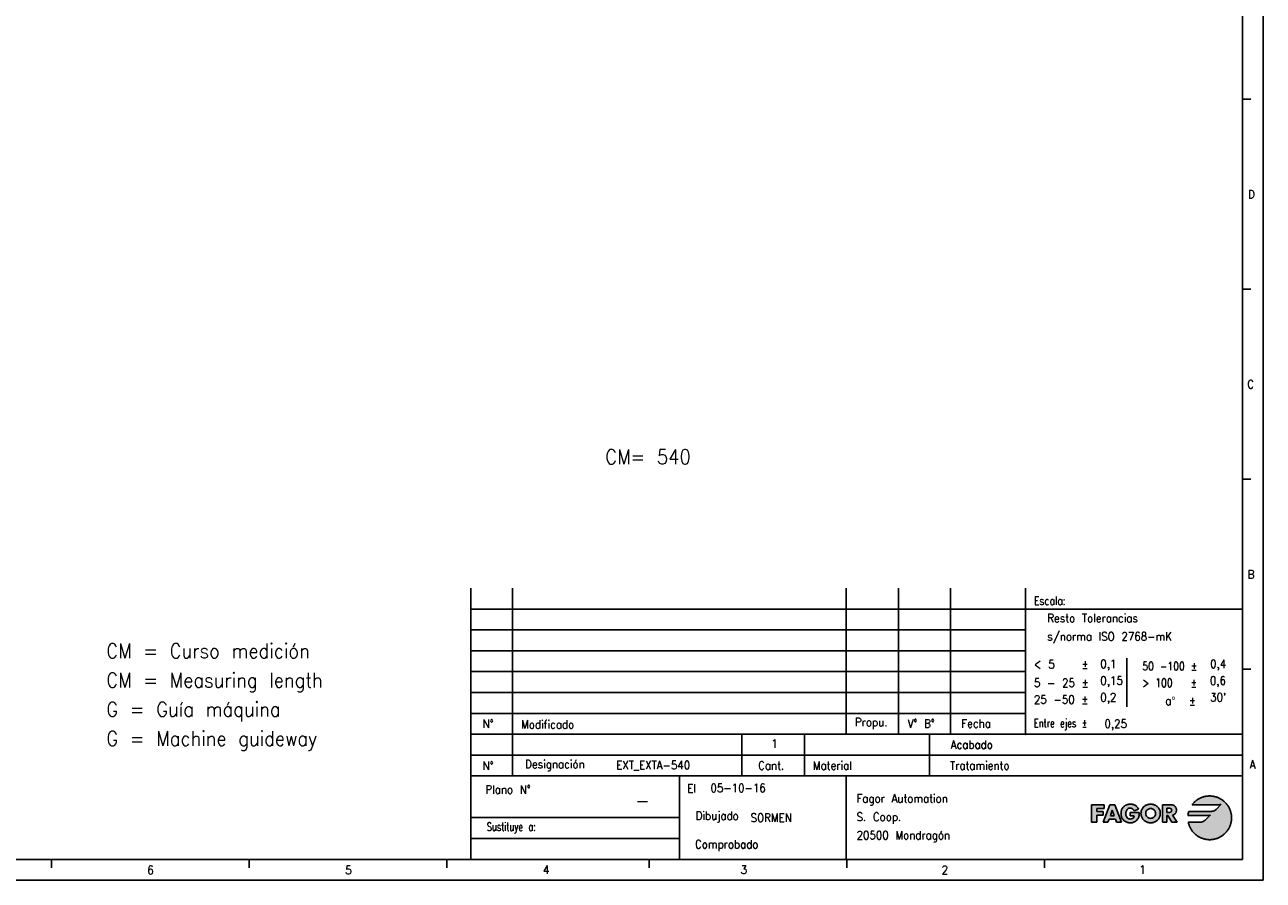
# Model space of a CAD drawing. Header units: millimetres. Extents: x -85 to 1403, y -72 to 348.
# Tile 4 of 9: x 212 to 509, y -72 to 133. Entities that reach past the tile are written whole.
import ezdxf

# ---------------------------------------------------------------- set-up
doc = ezdxf.new("R2010")
doc.units = ezdxf.units.MM
doc.layers.add('1', color=7, linetype='Continuous')
doc.layers.add('LAYER_1', color=7, linetype='Continuous')
doc.styles.add('CONVERTER_11', font='txt.shx', dxfattribs={"width": 0.9})
doc.styles.add('CONVERTER_12', font='txt.shx', dxfattribs={"width": 0.72})
doc.styles.add('CONVERTER_13', font='txt.shx', dxfattribs={"width": 0.81})

# ---------------------------------------------------------------- blocks, each defined once
blk = doc.blocks.new('tolerancias', base_point=(452.09, -37.04))
at = {"layer": '1', "color": 7}
blk.add_point((452.09, -37.04), dxfattribs=at)
blk = doc.blocks.new('_A2', base_point=(504.09, -67.04))
at = {"layer": '1', "linetype": 'Continuous'}
for points in [[(497.77, -55.07), (497.53, -55.26), (497.29, -55.39), (497.06, -55.47), (496.86, -55.51), (496.72, -55.53), (496.65, -55.54), (491.24, -55.54), (491.17, -55.78), (491.11, -56.02), (491.07, -56.27), (491.04, -56.52), (495.97, -56.52), (495.97, -56.52), (496.2, -56.49), (496.37, -56.43), (496.44, -56.4), (495.2, -57.63), (495.2, -57.63), (494.96, -57.83), (494.71, -57.97), (494.48, -58.06), (494.27, -58.1), (494.13, -58.12), (494.05, -58.13), (491.11, -58.13), (491.15, -58.29), (491.19, -58.46), (491.24, -58.62), (491.29, -58.78), (491.34, -58.93), (491.41, -59.09), (491.47, -59.24), (491.54, -59.39), (491.62, -59.54), (491.7, -59.68), (491.78, -59.83), (491.87, -59.96), (491.97, -60.1), (492.06, -60.23), (492.16, -60.36), (492.27, -60.49), (492.38, -60.61), (492.49, -60.73), (492.61, -60.85), (492.73, -60.96), (492.85, -61.07), (492.98, -61.17), (493.11, -61.27), (493.24, -61.37), (493.38, -61.46), (493.52, -61.55), (493.66, -61.64), (493.8, -61.72), (493.95, -61.79), (494.1, -61.86), (494.25, -61.93), (494.41, -61.99), (494.57, -62.05), (494.73, -62.1), (494.89, -62.14), (495.05, -62.18), (495.22, -62.22), (495.39, -62.25), (495.56, -62.28), (495.73, -62.3), (495.9, -62.31), (496.07, -62.32), (496.25, -62.32), (496.42, -62.32), (496.6, -62.31), (496.77, -62.3), (496.93, -62.28), (497.1, -62.25), (497.27, -62.22), (497.43, -62.19), (497.59, -62.15), (497.75, -62.1), (497.91, -62.06), (498.06, -62), (498.22, -61.94), (498.37, -61.88), (498.51, -61.81), (498.66, -61.74), (498.8, -61.66), (498.94, -61.58), (499.08, -61.49), (499.22, -61.4), (499.35, -61.31), (499.48, -61.21), (499.6, -61.11), (499.72, -61.01), (499.84, -60.9), (499.96, -60.79), (500.07, -60.67), (500.18, -60.55), (500.28, -60.43), (500.38, -60.3), (500.48, -60.18), (500.58, -60.04), (500.67, -59.91), (500.75, -59.77), (500.83, -59.63), (500.91, -59.49), (500.98, -59.34), (501.05, -59.2), (501.11, -59.04), (501.17, -58.89), (501.23, -58.74), (501.28, -58.58), (501.32, -58.42), (501.36, -58.26), (501.4, -58.09), (501.43, -57.93), (501.45, -57.76), (501.47, -57.59), (501.48, -57.42), (501.49, -57.25), (501.49, -57.08), (501.49, -56.91), (501.48, -56.73), (501.47, -56.56), (501.45, -56.4), (501.43, -56.23), (501.4, -56.06), (501.36, -55.9), (501.32, -55.74), (501.28, -55.58), (501.23, -55.42), (501.17, -55.27), (501.11, -55.11), (501.05, -54.96), (500.98, -54.82), (500.91, -54.67), (500.83, -54.53), (500.75, -54.39), (500.67, -54.25), (500.58, -54.11), (500.48, -53.98), (500.38, -53.85), (500.28, -53.73), (500.18, -53.61), (500.07, -53.49), (499.96, -53.37), (499.84, -53.26), (499.72, -53.15), (499.6, -53.05), (499.48, -52.95), (499.35, -52.85), (499.22, -52.75), (499.08, -52.66), (498.94, -52.58), (498.8, -52.5), (498.66, -52.42), (498.51, -52.35), (498.37, -52.28), (498.22, -52.22), (498.06, -52.16), (497.91, -52.1), (497.75, -52.05), (497.59, -52.01), (497.43, -51.97), (497.27, -51.93), (497.1, -51.9), (496.93, -51.88), (496.77, -51.86), (496.6, -51.85), (496.42, -51.84), (496.25, -51.84), (496.06, -51.84), (495.87, -51.85), (495.69, -51.87), (495.5, -51.89), (495.32, -51.92), (495.14, -51.95), (494.96, -52), (494.78, -52.04), (494.61, -52.1), (494.44, -52.16), (494.27, -52.22), (494.11, -52.29), (493.94, -52.37), (493.78, -52.45), (493.63, -52.53), (493.48, -52.63), (493.33, -52.72), (493.18, -52.82), (493.04, -52.93), (492.9, -53.04), (492.77, -53.15), (492.64, -53.27), (492.51, -53.4), (492.39, -53.53), (492.27, -53.66), (492.16, -53.8), (492.05, -53.94), (498.56, -53.93), (498.79, -53.9), (498.95, -53.85), (499.02, -53.82)], [(470.94, -54.86), (469.2, -54.86), (469.2, -55.56), (470.74, -55.56), (470.74, -56.48), (469.2, -56.48), (469.2, -58.13), (467.9, -58.13), (467.9, -53.94), (470.94, -53.94)], [(478.46, -54.14), (478.6, -54.24), (478.73, -54.36), (478.85, -54.49), (478.96, -54.64), (479.06, -54.8), (479.14, -54.97), (478.11, -55.4), (478.02, -55.22), (477.91, -55.05), (477.77, -54.92), (477.6, -54.82), (477.41, -54.76), (477.2, -54.74), (477.02, -54.76), (476.85, -54.8), (476.7, -54.88), (476.56, -54.97), (476.44, -55.09), (476.34, -55.23), (476.26, -55.38), (476.2, -55.54), (476.15, -55.71), (476.13, -55.89), (476.12, -56.06), (476.13, -56.24), (476.15, -56.41), (476.2, -56.58), (476.27, -56.74), (476.35, -56.89), (476.45, -57.03), (476.57, -57.14), (476.71, -57.24), (476.86, -57.31), (477.03, -57.36), (477.22, -57.37), (477.45, -57.35), (477.65, -57.29), (477.82, -57.19), (477.96, -57.05), (478.05, -56.87), (478.1, -56.64), (477.21, -56.64), (477.21, -55.79), (479.37, -55.79), (479.37, -55.99), (479.36, -56.18), (479.34, -56.37), (479.31, -56.56), (479.27, -56.74), (479.22, -56.92), (479.15, -57.09), (479.06, -57.27), (478.94, -57.44), (478.81, -57.61), (478.67, -57.75), (478.52, -57.87), (478.36, -57.98), (478.19, -58.07), (478.01, -58.14), (477.82, -58.2), (477.63, -58.24), (477.42, -58.26), (477.22, -58.27), (477.03, -58.26), (476.85, -58.24), (476.68, -58.21), (476.51, -58.17), (476.35, -58.12), (476.2, -58.06), (476.05, -57.99), (475.91, -57.9), (475.78, -57.81), (475.66, -57.71), (475.55, -57.6), (475.45, -57.48), (475.35, -57.35), (475.27, -57.21), (475.2, -57.07), (475.13, -56.92), (475.08, -56.76), (475.04, -56.59), (475.01, -56.42), (474.99, -56.24), (474.98, -56.06), (474.99, -55.86), (475.01, -55.68), (475.04, -55.5), (475.08, -55.33), (475.13, -55.17), (475.2, -55.01), (475.27, -54.87), (475.36, -54.73), (475.45, -54.6), (475.56, -54.47), (475.67, -54.36), (475.79, -54.26), (475.93, -54.17), (476.07, -54.08), (476.21, -54.01), (476.37, -53.95), (476.53, -53.89), (476.7, -53.85), (476.88, -53.82), (477.07, -53.81), (477.26, -53.8), (477.45, -53.81), (477.64, -53.83), (477.82, -53.86), (477.99, -53.91), (478.16, -53.97), (478.31, -54.05)]]:
    blk.add_hatch(color=2, dxfattribs=at).paths.add_polyline_path(points)
h = blk.add_hatch(color=2, dxfattribs=at)
h.paths.add_polyline_path([(475.07, -58.13), (473.91, -58.13), (473.64, -57.4), (472.14, -57.4), (471.85, -58.13), (470.7, -58.13), (472.31, -53.94), (473.5, -53.94)])
h.paths.add_polyline_path([(473.35, -56.57), (472.44, -56.57), (472.89, -55.23), (472.9, -55.23)], flags=16)
h = blk.add_hatch(color=2, dxfattribs=at)
h.paths.add_polyline_path([(482.92, -53.94), (483.07, -54.01), (483.22, -54.08), (483.37, -54.16), (483.5, -54.25), (483.63, -54.35), (483.76, -54.46), (483.87, -54.57), (483.97, -54.7), (484.07, -54.83), (484.15, -54.97), (484.23, -55.12), (484.29, -55.28), (484.34, -55.44), (484.37, -55.6), (484.39, -55.78), (484.4, -55.96), (484.4, -56.14), (484.38, -56.31), (484.35, -56.49), (484.31, -56.65), (484.26, -56.81), (484.2, -56.96), (484.13, -57.11), (484.04, -57.25), (483.95, -57.38), (483.86, -57.5), (483.75, -57.62), (483.63, -57.73), (483.51, -57.82), (483.38, -57.91), (483.24, -57.99), (483.09, -58.06), (482.94, -58.12), (482.78, -58.17), (482.61, -58.21), (482.44, -58.24), (482.27, -58.26), (482.09, -58.27), (481.9, -58.26), (481.73, -58.24), (481.56, -58.21), (481.39, -58.17), (481.23, -58.12), (481.08, -58.06), (480.93, -57.99), (480.8, -57.91), (480.66, -57.82), (480.54, -57.73), (480.42, -57.62), (480.31, -57.5), (480.22, -57.38), (480.13, -57.25), (480.04, -57.11), (479.97, -56.96), (479.91, -56.81), (479.86, -56.65), (479.82, -56.49), (479.79, -56.31), (479.77, -56.14), (479.77, -55.96), (479.78, -55.78), (479.8, -55.6), (479.83, -55.44), (479.88, -55.28), (479.94, -55.12), (480.02, -54.97), (480.1, -54.83), (480.2, -54.7), (480.3, -54.57), (480.41, -54.46), (480.54, -54.35), (480.67, -54.25), (480.8, -54.16), (480.95, -54.08), (481.1, -54.01), (481.25, -53.94), (481.41, -53.89), (481.58, -53.85), (481.74, -53.82), (481.91, -53.81), (482.09, -53.8), (482.26, -53.81), (482.43, -53.82), (482.59, -53.85), (482.76, -53.89)])
h.paths.add_polyline_path([(480.92, -55.79), (480.9, -55.96), (480.92, -56.15), (480.95, -56.33), (481.01, -56.5), (481.09, -56.66), (481.19, -56.79), (481.31, -56.91), (481.44, -57.02), (481.59, -57.1), (481.74, -57.16), (481.91, -57.2), (482.09, -57.21), (482.26, -57.2), (482.43, -57.16), (482.58, -57.1), (482.73, -57.02), (482.86, -56.91), (482.98, -56.79), (483.08, -56.66), (483.16, -56.5), (483.22, -56.33), (483.26, -56.15), (483.27, -55.96), (483.25, -55.79), (483.21, -55.62), (483.14, -55.47), (483.04, -55.32), (482.92, -55.19), (482.78, -55.08), (482.63, -54.98), (482.46, -54.91), (482.28, -54.87), (482.09, -54.86), (481.89, -54.87), (481.71, -54.91), (481.54, -54.98), (481.39, -55.08), (481.25, -55.19), (481.13, -55.32), (481.03, -55.47), (480.96, -55.62)], flags=16)
h = blk.add_hatch(color=2, dxfattribs=at)
h.paths.add_polyline_path([(487.41, -54.01), (487.58, -54.07), (487.73, -54.15), (487.87, -54.25), (487.99, -54.36), (488.09, -54.5), (488.18, -54.65), (488.24, -54.82), (488.27, -55.01), (488.29, -55.23), (488.27, -55.42), (488.24, -55.6), (488.18, -55.77), (488.1, -55.92), (488, -56.06), (487.87, -56.19), (487.73, -56.29), (487.56, -56.36), (487.37, -56.41), (488.46, -58.13), (487.17, -58.13), (486.25, -56.53), (486, -56.53), (486, -58.13), (484.91, -58.13), (484.91, -53.94), (486.83, -53.94), (487.03, -53.95), (487.23, -53.97)])
h.paths.add_polyline_path([(486, -54.77), (486, -55.82), (486.42, -55.82), (486.64, -55.81), (486.84, -55.76), (487.01, -55.67), (487.13, -55.52), (487.18, -55.29), (487.13, -55.06), (487.01, -54.91), (486.84, -54.82), (486.64, -54.78), (486.42, -54.77)], flags=16)
at = {"layer": '1', "color": 2, "linetype": 'Continuous'}
for p, q in [((509.09, -72.04), (509.09, 347.96)), ((506.09, 115.19), (504.09, 115.19)), ((506.09, 69.63), (504.09, 69.63)), ((506.09, 24.08), (504.09, 24.08)), ((319.09, -7.04), (504.09, -7.04)), ((319.09, -12.04), (452.09, -12.04)), ((319.09, -17.04), (452.09, -17.04)), ((476.38, -18.78), (476.38, -30.51)), ((319.09, -22.04), (452.09, -22.04)), ((506.09, -21.48), (504.09, -21.48)), ((319.09, -27.04), (452.09, -27.04)), ((319.09, -32.04), (452.09, -32.04)), ((504.09, -42.04), (319.09, -42.04)), ((319.09, -62.04), (369.09, -62.04)), ((218.49, -69.04), (218.49, -67.04)), ((265.91, -69.04), (265.91, -67.04)), ((313.32, -69.04), (313.32, -67.04)), ((361.84, -69.04), (361.84, -67.04)), ((409.26, -69.04), (409.26, -67.04)), ((456.67, -69.04), (456.67, -67.04)), ((-84.91, -72.04), (509.09, -72.04))]:
    blk.add_line(p, q, dxfattribs=at)
at = {"layer": '1', "color": 7, "linetype": 'Continuous'}
for p, q in [((504.09, -67.04), (504.09, 342.96)), ((319.09, -67.04), (319.09, -2.04)), ((329.09, -47.04), (329.09, -2.04)), ((409.09, -37.04), (409.09, -2.04)), ((421.59, -37.04), (421.59, -2.04)), ((434.09, -37.04), (434.09, -2.04)), ((452.09, -37.04), (452.09, -2.04)), ((319.09, -37.04), (504.09, -37.04)), ((384.09, -37.04), (384.09, -47.04)), ((399.09, -37.04), (399.09, -47.04)), ((429.09, -37.04), (429.09, -47.04)), ((319.09, -47.04), (504.09, -47.04)), ((369.09, -47.04), (369.09, -57.04)), ((409.09, -47.04), (409.09, -67.04)), ((319.09, -57.04), (369.09, -57.04)), ((369.09, -57.04), (369.09, -62.04)), ((369.09, -62.04), (369.09, -67.04)), ((-64.91, -67.04), (504.09, -67.04))]:
    blk.add_line(p, q, dxfattribs=at)
at = {"layer": 'LAYER_1', "color": 2, "linetype": 'Continuous'}
for p, q in [((492.51, -53.4), (492.39, -53.53)), ((492.64, -53.27), (492.51, -53.4)), ((492.77, -53.15), (492.64, -53.27)), ((492.9, -53.04), (492.77, -53.15)), ((493.04, -52.93), (492.9, -53.04)), ((493.18, -52.82), (493.04, -52.93)), ((493.33, -52.72), (493.18, -52.82)), ((493.48, -52.63), (493.33, -52.72)), ((493.63, -52.53), (493.48, -52.63)), ((493.78, -52.45), (493.63, -52.53)), ((493.94, -52.37), (493.78, -52.45)), ((494.11, -52.29), (493.94, -52.37)), ((494.27, -52.22), (494.11, -52.29)), ((494.44, -52.16), (494.27, -52.22)), ((494.61, -52.1), (494.44, -52.16)), ((494.78, -52.04), (494.61, -52.1)), ((494.96, -52), (494.78, -52.04)), ((495.14, -51.95), (494.96, -52)), ((495.32, -51.92), (495.14, -51.95)), ((495.5, -51.89), (495.32, -51.92)), ((495.69, -51.87), (495.5, -51.89)), ((495.87, -51.85), (495.69, -51.87)), ((496.06, -51.84), (495.87, -51.85)), ((496.25, -51.84), (496.06, -51.84)), ((496.42, -51.84), (496.25, -51.84)), ((496.6, -51.85), (496.42, -51.84)), ((496.77, -51.86), (496.6, -51.85)), ((496.93, -51.88), (496.77, -51.86)), ((497.1, -51.9), (496.93, -51.88)), ((497.27, -51.93), (497.1, -51.9)), ((497.43, -51.97), (497.27, -51.93)), ((497.59, -52.01), (497.43, -51.97)), ((497.75, -52.05), (497.59, -52.01)), ((497.91, -52.1), (497.75, -52.05)), ((498.06, -52.16), (497.91, -52.1)), ((498.22, -52.22), (498.06, -52.16)), ((498.37, -52.28), (498.22, -52.22)), ((498.51, -52.35), (498.37, -52.28)), ((498.66, -52.42), (498.51, -52.35)), ((498.8, -52.5), (498.66, -52.42)), ((498.94, -52.58), (498.8, -52.5)), ((499.08, -52.66), (498.94, -52.58)), ((499.22, -52.75), (499.08, -52.66)), ((499.35, -52.85), (499.22, -52.75)), ((499.48, -52.95), (499.35, -52.85)), ((499.6, -53.05), (499.48, -52.95)), ((499.72, -53.15), (499.6, -53.05)), ((499.84, -53.26), (499.72, -53.15)), ((499.96, -53.37), (499.84, -53.26)), ((500.07, -53.49), (499.96, -53.37)), ((467.9, -58.13), (467.9, -53.94)), ((467.9, -53.94), (470.94, -53.94)), ((469.2, -54.86), (469.2, -55.56)), ((470.94, -54.86), (469.2, -54.86)), ((469.2, -55.56), (470.74, -55.56)), ((470.7, -58.13), (472.31, -53.94)), ((470.74, -55.56), (470.74, -56.48)), ((470.94, -53.94), (470.94, -54.86)), ((472.31, -53.94), (473.5, -53.94)), ((472.89, -55.23), (472.44, -56.57)), ((472.44, -56.57), (472.89, -55.23)), ((472.9, -55.23), (472.89, -55.23)), ((472.89, -55.23), (472.9, -55.23)), ((473.35, -56.57), (472.9, -55.23)), ((472.9, -55.23), (473.35, -56.57)), ((473.5, -53.94), (475.07, -58.13)), ((474.98, -56.06), (474.99, -55.86)), ((474.99, -56.24), (474.98, -56.06)), ((474.98, -56.06), (474.98, -56.06)), ((474.99, -55.86), (475.01, -55.68)), ((475.01, -56.42), (474.99, -56.24)), ((475.01, -55.68), (475.04, -55.5)), ((475.04, -56.59), (475.01, -56.42)), ((475.04, -55.5), (475.08, -55.33)), ((475.08, -55.33), (475.13, -55.17)), ((475.13, -55.17), (475.2, -55.01)), ((475.2, -55.01), (475.27, -54.87)), ((475.27, -54.87), (475.36, -54.73)), ((475.36, -54.73), (475.45, -54.6)), ((475.45, -54.6), (475.56, -54.47)), ((475.56, -54.47), (475.67, -54.36)), ((475.67, -54.36), (475.79, -54.26)), ((475.79, -54.26), (475.93, -54.17)), ((475.93, -54.17), (476.07, -54.08)), ((476.07, -54.08), (476.21, -54.01)), ((476.13, -55.89), (476.12, -56.06)), ((476.12, -56.06), (476.13, -56.24)), ((476.15, -55.71), (476.13, -55.89)), ((476.13, -56.24), (476.15, -56.41)), ((476.2, -55.54), (476.15, -55.71)), ((476.15, -56.41), (476.2, -56.58)), ((476.26, -55.38), (476.2, -55.54)), ((476.21, -54.01), (476.37, -53.95)), ((476.34, -55.23), (476.26, -55.38)), ((476.44, -55.09), (476.34, -55.23)), ((476.37, -53.95), (476.53, -53.89)), ((476.56, -54.97), (476.44, -55.09)), ((476.53, -53.89), (476.7, -53.85)), ((476.7, -54.88), (476.56, -54.97)), ((476.7, -53.85), (476.88, -53.82)), ((476.85, -54.8), (476.7, -54.88)), ((477.02, -54.76), (476.85, -54.8)), ((476.88, -53.82), (477.07, -53.81)), ((477.2, -54.74), (477.02, -54.76)), ((477.07, -53.81), (477.26, -53.8)), ((477.41, -54.76), (477.2, -54.74)), ((477.21, -56.64), (477.21, -55.79)), ((477.21, -55.79), (479.37, -55.79)), ((477.26, -53.8), (477.26, -53.8)), ((477.26, -53.8), (477.45, -53.81)), ((477.6, -54.82), (477.41, -54.76)), ((477.45, -53.81), (477.64, -53.83)), ((477.77, -54.92), (477.6, -54.82)), ((477.64, -53.83), (477.82, -53.86)), ((477.91, -55.05), (477.77, -54.92)), ((477.82, -53.86), (477.99, -53.91)), ((478.02, -55.22), (477.91, -55.05)), ((477.99, -53.91), (478.16, -53.97)), ((478.11, -55.4), (478.02, -55.22)), ((479.14, -54.97), (478.11, -55.4)), ((478.16, -53.97), (478.31, -54.05)), ((478.31, -54.05), (478.46, -54.14)), ((478.46, -54.14), (478.6, -54.24)), ((478.6, -54.24), (478.73, -54.36)), ((478.73, -54.36), (478.85, -54.49)), ((478.85, -54.49), (478.96, -54.64)), ((478.96, -54.64), (479.06, -54.8)), ((479.06, -54.8), (479.14, -54.97)), ((479.34, -56.37), (479.31, -56.56)), ((479.36, -56.18), (479.34, -56.37)), ((479.37, -55.99), (479.36, -56.18)), ((479.37, -55.79), (479.37, -55.99)), ((479.77, -55.96), (479.78, -55.78)), ((479.77, -56.14), (479.77, -55.96)), ((479.77, -55.96), (479.77, -55.96)), ((479.79, -56.31), (479.77, -56.14)), ((479.78, -55.78), (479.8, -55.6)), ((479.82, -56.49), (479.79, -56.31)), ((479.8, -55.6), (479.83, -55.44)), ((479.83, -55.44), (479.88, -55.28)), ((479.88, -55.28), (479.94, -55.12)), ((479.94, -55.12), (480.02, -54.97)), ((480.02, -54.97), (480.1, -54.83)), ((480.1, -54.83), (480.2, -54.7)), ((480.2, -54.7), (480.3, -54.57)), ((480.3, -54.57), (480.41, -54.46)), ((480.41, -54.46), (480.54, -54.35)), ((480.54, -54.35), (480.67, -54.25)), ((480.67, -54.25), (480.8, -54.16)), ((480.8, -54.16), (480.95, -54.08)), ((480.92, -55.79), (480.9, -55.96)), ((480.9, -55.96), (480.92, -56.15)), ((480.96, -55.62), (480.92, -55.79)), ((480.92, -56.15), (480.95, -56.33)), ((480.95, -54.08), (481.1, -54.01)), ((480.95, -56.33), (481.01, -56.5)), ((481.03, -55.47), (480.96, -55.62)), ((481.13, -55.32), (481.03, -55.47)), ((481.1, -54.01), (481.25, -53.94)), ((481.25, -55.19), (481.13, -55.32)), ((481.25, -53.94), (481.41, -53.89)), ((481.39, -55.08), (481.25, -55.19)), ((481.54, -54.98), (481.39, -55.08)), ((481.41, -53.89), (481.58, -53.85)), ((481.71, -54.91), (481.54, -54.98)), ((481.58, -53.85), (481.74, -53.82)), ((481.89, -54.87), (481.71, -54.91)), ((481.74, -53.82), (481.91, -53.81)), ((482.09, -54.86), (481.89, -54.87)), ((481.91, -53.81), (482.09, -53.8)), ((482.09, -53.8), (482.26, -53.81)), ((482.28, -54.87), (482.09, -54.86)), ((482.26, -53.81), (482.43, -53.82)), ((482.46, -54.91), (482.28, -54.87)), ((482.43, -53.82), (482.59, -53.85)), ((482.63, -54.98), (482.46, -54.91)), ((482.59, -53.85), (482.76, -53.89)), ((482.78, -55.08), (482.63, -54.98)), ((482.76, -53.89), (482.92, -53.94)), ((482.92, -55.19), (482.78, -55.08)), ((482.92, -53.94), (483.07, -54.01)), ((483.04, -55.32), (482.92, -55.19)), ((483.14, -55.47), (483.04, -55.32)), ((483.07, -54.01), (483.22, -54.08)), ((483.21, -55.62), (483.14, -55.47)), ((483.16, -56.5), (483.22, -56.33)), ((483.25, -55.79), (483.21, -55.62)), ((483.22, -54.08), (483.37, -54.16)), ((483.22, -56.33), (483.26, -56.15)), ((483.27, -55.96), (483.25, -55.79)), ((483.26, -56.15), (483.27, -55.96)), ((483.27, -55.96), (483.27, -55.96)), ((483.37, -54.16), (483.5, -54.25)), ((483.5, -54.25), (483.63, -54.35)), ((483.63, -54.35), (483.76, -54.46)), ((483.76, -54.46), (483.87, -54.57)), ((483.87, -54.57), (483.97, -54.7)), ((483.97, -54.7), (484.07, -54.83)), ((484.07, -54.83), (484.15, -54.97)), ((484.15, -54.97), (484.23, -55.12)), ((484.23, -55.12), (484.29, -55.28)), ((484.29, -55.28), (484.34, -55.44)), ((484.34, -55.44), (484.37, -55.6)), ((484.38, -56.31), (484.35, -56.49)), ((484.37, -55.6), (484.39, -55.78)), ((484.4, -56.14), (484.38, -56.31)), ((484.39, -55.78), (484.4, -55.96)), ((484.4, -55.96), (484.4, -56.14)), ((484.4, -55.96), (484.4, -55.96)), ((484.91, -58.13), (484.91, -53.94)), ((484.91, -53.94), (486.83, -53.94)), ((486.42, -54.77), (486, -54.77)), ((486, -54.77), (486, -55.82)), ((486, -55.82), (486.42, -55.82)), ((486.64, -54.78), (486.42, -54.77)), ((486.42, -55.82), (486.64, -55.81)), ((486.84, -54.82), (486.64, -54.78)), ((486.64, -55.81), (486.84, -55.76)), ((486.83, -53.94), (487.03, -53.95)), ((487.01, -54.91), (486.84, -54.82)), ((486.84, -55.76), (487.01, -55.67)), ((487.13, -55.06), (487.01, -54.91)), ((487.01, -55.67), (487.13, -55.52)), ((487.03, -53.95), (487.23, -53.97)), ((487.18, -55.29), (487.13, -55.06)), ((487.13, -55.52), (487.18, -55.29)), ((487.23, -53.97), (487.41, -54.01)), ((487.56, -56.36), (487.37, -56.41)), ((487.37, -56.41), (488.46, -58.13)), ((487.41, -54.01), (487.58, -54.07)), ((487.73, -56.29), (487.56, -56.36)), ((487.58, -54.07), (487.73, -54.15)), ((487.73, -54.15), (487.87, -54.25)), ((487.87, -56.19), (487.73, -56.29)), ((487.87, -54.25), (487.99, -54.36)), ((488, -56.06), (487.87, -56.19)), ((487.99, -54.36), (488.09, -54.5)), ((488.1, -55.92), (488, -56.06)), ((488.09, -54.5), (488.18, -54.65)), ((488.18, -55.77), (488.1, -55.92)), ((488.18, -54.65), (488.24, -54.82)), ((488.24, -55.6), (488.18, -55.77)), ((488.24, -54.82), (488.27, -55.01)), ((488.27, -55.42), (488.24, -55.6)), ((488.27, -55.01), (488.29, -55.23)), ((488.29, -55.23), (488.27, -55.42)), ((491.07, -56.27), (491.04, -56.52)), ((491.11, -56.02), (491.07, -56.27)), ((491.17, -55.78), (491.11, -56.02)), ((491.24, -55.54), (491.17, -55.78)), ((496.65, -55.54), (491.24, -55.54)), ((492.16, -53.8), (492.05, -53.94)), ((492.05, -53.94), (498.56, -53.93)), ((492.05, -53.94), (492.05, -53.94)), ((492.27, -53.66), (492.16, -53.8)), ((492.39, -53.53), (492.27, -53.66)), ((496.44, -56.4), (495.2, -57.63)), ((496.2, -56.49), (496.37, -56.43)), ((496.37, -56.43), (496.44, -56.4)), ((496.72, -55.53), (496.65, -55.54)), ((496.86, -55.51), (496.72, -55.53)), ((497.06, -55.47), (496.86, -55.51)), ((497.29, -55.39), (497.06, -55.47)), ((497.53, -55.26), (497.29, -55.39)), ((497.77, -55.07), (497.53, -55.26)), ((499.02, -53.82), (497.77, -55.07)), ((498.56, -53.93), (498.79, -53.9)), ((498.79, -53.9), (498.95, -53.85)), ((498.95, -53.85), (499.02, -53.82)), ((500.18, -53.61), (500.07, -53.49)), ((500.28, -53.73), (500.18, -53.61)), ((500.38, -53.85), (500.28, -53.73)), ((500.48, -53.98), (500.38, -53.85)), ((500.58, -54.11), (500.48, -53.98)), ((500.67, -54.25), (500.58, -54.11)), ((500.75, -54.39), (500.67, -54.25)), ((500.83, -54.53), (500.75, -54.39)), ((500.91, -54.67), (500.83, -54.53)), ((500.98, -54.82), (500.91, -54.67)), ((501.05, -54.96), (500.98, -54.82)), ((501.11, -55.11), (501.05, -54.96)), ((501.17, -55.27), (501.11, -55.11)), ((501.23, -55.42), (501.17, -55.27)), ((501.28, -55.58), (501.23, -55.42)), ((501.32, -55.74), (501.28, -55.58)), ((501.36, -55.9), (501.32, -55.74)), ((501.4, -56.06), (501.36, -55.9)), ((501.43, -56.23), (501.4, -56.06)), ((501.45, -56.4), (501.43, -56.23)), ((501.47, -56.56), (501.45, -56.4)), ((469.2, -58.13), (467.9, -58.13)), ((470.74, -56.48), (469.2, -56.48)), ((469.2, -56.48), (469.2, -58.13)), ((471.85, -58.13), (470.7, -58.13)), ((472.14, -57.4), (471.85, -58.13)), ((473.64, -57.4), (472.14, -57.4)), ((472.44, -56.57), (473.35, -56.57)), ((473.35, -56.57), (472.44, -56.57)), ((473.91, -58.13), (473.64, -57.4)), ((475.07, -58.13), (473.91, -58.13)), ((475.08, -56.76), (475.04, -56.59)), ((475.13, -56.92), (475.08, -56.76)), ((475.2, -57.07), (475.13, -56.92)), ((475.27, -57.21), (475.2, -57.07)), ((475.35, -57.35), (475.27, -57.21)), ((475.45, -57.48), (475.35, -57.35)), ((475.55, -57.6), (475.45, -57.48)), ((475.66, -57.71), (475.55, -57.6)), ((475.78, -57.81), (475.66, -57.71)), ((475.91, -57.9), (475.78, -57.81)), ((476.05, -57.99), (475.91, -57.9)), ((476.2, -58.06), (476.05, -57.99)), ((476.2, -56.58), (476.27, -56.74)), ((476.35, -58.12), (476.2, -58.06)), ((476.27, -56.74), (476.35, -56.89)), ((476.35, -56.89), (476.45, -57.03)), ((476.51, -58.17), (476.35, -58.12)), ((476.45, -57.03), (476.57, -57.14)), ((476.68, -58.21), (476.51, -58.17)), ((476.57, -57.14), (476.71, -57.24)), ((476.85, -58.24), (476.68, -58.21)), ((476.71, -57.24), (476.86, -57.31)), ((477.03, -58.26), (476.85, -58.24)), ((476.86, -57.31), (477.03, -57.36)), ((477.03, -57.36), (477.22, -57.37)), ((477.22, -58.27), (477.03, -58.26)), ((478.1, -56.64), (477.21, -56.64)), ((477.22, -57.37), (477.45, -57.35)), ((477.22, -57.37), (477.22, -57.37)), ((477.42, -58.26), (477.22, -58.27)), ((477.63, -58.24), (477.42, -58.26)), ((477.45, -57.35), (477.65, -57.29)), ((477.82, -58.2), (477.63, -58.24)), ((477.65, -57.29), (477.82, -57.19)), ((477.82, -57.19), (477.96, -57.05)), ((478.01, -58.14), (477.82, -58.2)), ((477.96, -57.05), (478.05, -56.87)), ((478.19, -58.07), (478.01, -58.14)), ((478.05, -56.87), (478.1, -56.64)), ((478.36, -57.98), (478.19, -58.07)), ((478.52, -57.87), (478.36, -57.98)), ((478.67, -57.75), (478.52, -57.87)), ((478.81, -57.61), (478.67, -57.75)), ((478.94, -57.44), (478.81, -57.61)), ((479.06, -57.27), (478.94, -57.44)), ((479.15, -57.09), (479.06, -57.27)), ((479.22, -56.92), (479.15, -57.09)), ((479.27, -56.74), (479.22, -56.92)), ((479.31, -56.56), (479.27, -56.74)), ((479.86, -56.65), (479.82, -56.49)), ((479.91, -56.81), (479.86, -56.65)), ((479.97, -56.96), (479.91, -56.81)), ((480.04, -57.11), (479.97, -56.96)), ((480.13, -57.25), (480.04, -57.11)), ((480.22, -57.38), (480.13, -57.25)), ((480.31, -57.5), (480.22, -57.38)), ((480.42, -57.62), (480.31, -57.5)), ((480.54, -57.73), (480.42, -57.62)), ((480.66, -57.82), (480.54, -57.73)), ((480.8, -57.91), (480.66, -57.82)), ((480.93, -57.99), (480.8, -57.91)), ((481.08, -58.06), (480.93, -57.99)), ((481.01, -56.5), (481.09, -56.66)), ((481.23, -58.12), (481.08, -58.06)), ((481.09, -56.66), (481.19, -56.79)), ((481.19, -56.79), (481.31, -56.91)), ((481.39, -58.17), (481.23, -58.12)), ((481.31, -56.91), (481.44, -57.02)), ((481.56, -58.21), (481.39, -58.17)), ((481.44, -57.02), (481.59, -57.1)), ((481.73, -58.24), (481.56, -58.21)), ((481.59, -57.1), (481.74, -57.16)), ((481.9, -58.26), (481.73, -58.24)), ((481.74, -57.16), (481.91, -57.2)), ((482.09, -58.27), (481.9, -58.26)), ((481.91, -57.2), (482.09, -57.21)), ((482.09, -57.21), (482.26, -57.2)), ((482.27, -58.26), (482.09, -58.27)), ((482.26, -57.2), (482.43, -57.16)), ((482.44, -58.24), (482.27, -58.26)), ((482.43, -57.16), (482.58, -57.1)), ((482.61, -58.21), (482.44, -58.24)), ((482.58, -57.1), (482.73, -57.02)), ((482.78, -58.17), (482.61, -58.21)), ((482.73, -57.02), (482.86, -56.91)), ((482.94, -58.12), (482.78, -58.17)), ((482.86, -56.91), (482.98, -56.79)), ((483.09, -58.06), (482.94, -58.12)), ((482.98, -56.79), (483.08, -56.66)), ((483.08, -56.66), (483.16, -56.5)), ((483.24, -57.99), (483.09, -58.06)), ((483.38, -57.91), (483.24, -57.99)), ((483.51, -57.82), (483.38, -57.91)), ((483.63, -57.73), (483.51, -57.82)), ((483.75, -57.62), (483.63, -57.73)), ((483.86, -57.5), (483.75, -57.62)), ((483.95, -57.38), (483.86, -57.5)), ((484.04, -57.25), (483.95, -57.38)), ((484.13, -57.11), (484.04, -57.25)), ((484.2, -56.96), (484.13, -57.11)), ((484.26, -56.81), (484.2, -56.96)), ((484.31, -56.65), (484.26, -56.81)), ((484.35, -56.49), (484.31, -56.65)), ((486, -58.13), (484.91, -58.13)), ((486.25, -56.53), (486, -56.53)), ((486, -56.53), (486, -58.13)), ((487.17, -58.13), (486.25, -56.53)), ((488.46, -58.13), (487.17, -58.13)), ((491.04, -56.52), (495.97, -56.52)), ((494.05, -58.13), (491.11, -58.13)), ((491.11, -58.13), (491.15, -58.29)), ((491.15, -58.29), (491.19, -58.46)), ((491.19, -58.46), (491.24, -58.62)), ((491.24, -58.62), (491.29, -58.78)), ((491.29, -58.78), (491.34, -58.93)), ((491.34, -58.93), (491.41, -59.09)), ((491.41, -59.09), (491.47, -59.24)), ((491.47, -59.24), (491.54, -59.39)), ((491.54, -59.39), (491.62, -59.54)), ((494.13, -58.12), (494.05, -58.13)), ((494.27, -58.1), (494.13, -58.12)), ((494.48, -58.06), (494.27, -58.1)), ((494.71, -57.97), (494.48, -58.06)), ((494.96, -57.83), (494.71, -57.97)), ((495.2, -57.63), (494.96, -57.83)), ((495.2, -57.63), (495.2, -57.63)), ((495.97, -56.52), (496.2, -56.49)), ((495.97, -56.52), (495.97, -56.52)), ((500.91, -59.49), (500.98, -59.34)), ((500.98, -59.34), (501.05, -59.2)), ((501.05, -59.2), (501.11, -59.04)), ((501.11, -59.04), (501.17, -58.89)), ((501.17, -58.89), (501.23, -58.74)), ((501.23, -58.74), (501.28, -58.58)), ((501.28, -58.58), (501.32, -58.42)), ((501.32, -58.42), (501.36, -58.26)), ((501.36, -58.26), (501.4, -58.09)), ((501.4, -58.09), (501.43, -57.93)), ((501.43, -57.93), (501.45, -57.76)), ((501.45, -57.76), (501.47, -57.59)), ((501.48, -56.73), (501.47, -56.56)), ((501.47, -57.59), (501.48, -57.42)), ((501.49, -56.91), (501.48, -56.73)), ((501.48, -57.42), (501.49, -57.25)), ((501.49, -57.08), (501.49, -56.91)), ((501.49, -57.25), (501.49, -57.08)), ((501.49, -57.08), (501.49, -57.08)), ((491.62, -59.54), (491.7, -59.68)), ((491.7, -59.68), (491.78, -59.83)), ((491.78, -59.83), (491.87, -59.96)), ((491.87, -59.96), (491.97, -60.1)), ((491.97, -60.1), (492.06, -60.23)), ((492.06, -60.23), (492.16, -60.36)), ((492.16, -60.36), (492.27, -60.49)), ((492.27, -60.49), (492.38, -60.61)), ((492.38, -60.61), (492.49, -60.73)), ((492.49, -60.73), (492.61, -60.85)), ((492.61, -60.85), (492.73, -60.96)), ((492.73, -60.96), (492.85, -61.07)), ((492.85, -61.07), (492.98, -61.17)), ((492.98, -61.17), (493.11, -61.27)), ((493.11, -61.27), (493.24, -61.37)), ((493.24, -61.37), (493.38, -61.46)), ((493.38, -61.46), (493.52, -61.55)), ((493.52, -61.55), (493.66, -61.64)), ((493.66, -61.64), (493.8, -61.72)), ((493.8, -61.72), (493.95, -61.79)), ((493.95, -61.79), (494.1, -61.86)), ((494.1, -61.86), (494.25, -61.93)), ((494.25, -61.93), (494.41, -61.99)), ((494.41, -61.99), (494.57, -62.05)), ((494.57, -62.05), (494.73, -62.1)), ((494.73, -62.1), (494.89, -62.14)), ((494.89, -62.14), (495.05, -62.18)), ((495.05, -62.18), (495.22, -62.22)), ((495.22, -62.22), (495.39, -62.25)), ((495.39, -62.25), (495.56, -62.28)), ((495.56, -62.28), (495.73, -62.3)), ((495.73, -62.3), (495.9, -62.31)), ((495.9, -62.31), (496.07, -62.32)), ((496.07, -62.32), (496.25, -62.32)), ((496.25, -62.32), (496.25, -62.32)), ((496.25, -62.32), (496.42, -62.32)), ((496.42, -62.32), (496.6, -62.31)), ((496.6, -62.31), (496.77, -62.3)), ((496.77, -62.3), (496.93, -62.28)), ((496.93, -62.28), (497.1, -62.25)), ((497.1, -62.25), (497.27, -62.22)), ((497.27, -62.22), (497.43, -62.19)), ((497.43, -62.19), (497.59, -62.15)), ((497.59, -62.15), (497.75, -62.1)), ((497.75, -62.1), (497.91, -62.06)), ((497.91, -62.06), (498.06, -62)), ((498.06, -62), (498.22, -61.94)), ((498.22, -61.94), (498.37, -61.88)), ((498.37, -61.88), (498.51, -61.81)), ((498.51, -61.81), (498.66, -61.74)), ((498.66, -61.74), (498.8, -61.66)), ((498.8, -61.66), (498.94, -61.58)), ((498.94, -61.58), (499.08, -61.49)), ((499.08, -61.49), (499.22, -61.4)), ((499.22, -61.4), (499.35, -61.31)), ((499.35, -61.31), (499.48, -61.21)), ((499.48, -61.21), (499.6, -61.11)), ((499.6, -61.11), (499.72, -61.01)), ((499.72, -61.01), (499.84, -60.9)), ((499.84, -60.9), (499.96, -60.79)), ((499.96, -60.79), (500.07, -60.67)), ((500.07, -60.67), (500.18, -60.55)), ((500.18, -60.55), (500.28, -60.43)), ((500.28, -60.43), (500.38, -60.3)), ((500.38, -60.3), (500.48, -60.18)), ((500.48, -60.18), (500.58, -60.04)), ((500.58, -60.04), (500.67, -59.91)), ((500.67, -59.91), (500.75, -59.77)), ((500.75, -59.77), (500.83, -59.63)), ((500.83, -59.63), (500.91, -59.49))]:
    blk.add_line(p, q, dxfattribs=at)
at = {"layer": '1'}
blk.add_blockref('tolerancias', (452.09, -37.04), dxfattribs=at)
at = {"layer": '1', "color": 2}
for s, style, width, p in [('Escala:', 'CONVERTER_13', 0.81, (454.09, -6.04)), ('El', 'CONVERTER_11', 0.9, (370.95, -51.04))]:
    blk.add_text(s, height=2, dxfattribs=dict(at, style=style, width=width)).set_placement(p)
for s, insert, char_height, attachment_point, line_spacing_factor, style in [('D', (507.08, 92.41), 2, 6, 1.20048, 'CONVERTER_11'), ('C', (506.86, 46.85), 2, 6, 1.20048, 'CONVERTER_11'), ('B', (506.95, 1.3), 2, 6, 1.20048, 'CONVERTER_11'), ('Resto Tolerancias\\Ps/norma ISO 2768-mK', (457.3, -11.73), 2, 4, 1.320528, 'CONVERTER_11'), ('< 5    ±', (454.09, -21.26), 2, 7, 1.320528, 'CONVERTER_11'), ('0,1              0,4', (470.03, -20.48), 2, 4, 1.20048, 'CONVERTER_11'), ('50 -100 ±', (480.09, -21.72), 2, 7, 1.320528, 'CONVERTER_13'), ('5 - 25 ±', (454.09, -25.72), 2, 7, 1.320528, 'CONVERTER_11'), ('0,15             0,6', (470.03, -24.48), 2, 4, 1.20048, 'CONVERTER_11'), ('> 100   ±', (480.09, -25.72), 2, 7, 1.320528, 'CONVERTER_13'), ('a{\\Fgdt;~}  ±', (485.62, -30.04), 2, 7, 1.320528, 'CONVERTER_11'), ('25 -50 ±', (454.09, -29.72), 2, 7, 1.320528, 'CONVERTER_11'), ("0,2              30'", (470.03, -28.48), 2, 4, 1.20048, 'CONVERTER_11'), ('N°', (323.21, -34.54), 2, 5, 1.320528, 'CONVERTER_11'), ('Modificado', (331.12, -34.7), 2, 4, 1.320528, 'CONVERTER_11'), ('Propu.', (411.18, -34.47), 2, 4, 1.320528, 'CONVERTER_11'), ('V° B°', (423.83, -34.47), 2, 4, 1.20048, 'CONVERTER_11'), ('Fecha', (436.68, -34.47), 2, 4, 1.320528, 'CONVERTER_11'), ('Entre ejes ±', (454.09, -36.04), 2, 7, 1.320528, 'CONVERTER_12'), ('  0,25', (467.81, -34.82), 2, 4, 1.20048, 'CONVERTER_11'), ('1', (391.09, -39.27), 2, 4, 1.20048, 'CONVERTER_11'), ('Acabado', (444.26, -39.54), 2, 6, 1.320528, 'CONVERTER_11'), ('N°', (323.21, -44.61), 2, 5, 1.320528, 'CONVERTER_11'), ('Designación', (332.09, -44.54), 2, 4, 1.320528, 'CONVERTER_11'), ('EXT_EXTA-540', (353.93, -44.54), 2, 4, 1.20048, 'CONVERTER_11'), ('Cant.', (391.09, -44.54), 2, 5, 1.320528, 'CONVERTER_11'), ('Material', (401.09, -44.54), 2, 4, 1.320528, 'CONVERTER_11'), ('Tratamiento', (448.26, -44.54), 2, 6, 1.320528, 'CONVERTER_11'), ('A', (507.24, -44.26), 2, 6, 1.20048, 'CONVERTER_11'), ('Plano N°', (333.42, -50.29), 2, 6, 1.320528, 'CONVERTER_11'), ('05-10-16', (376.53, -49.92), 2, 4, 1.20048, 'CONVERTER_11'), ('-', (360.21, -52.91), 3.5, 5, 1.320528, 'CONVERTER_11'), ('Fagor Automation\\PS. Coop.\\P20500 Mondragón', (411.56, -57.17), 2, 4, 1.320528, 'CONVERTER_11'), ('Dibujado', (383.31, -56.9), 2, 6, 1.320528, 'CONVERTER_11'), ('SORMEN', (386.16, -57.05), 2, 4, 1.20048, 'CONVERTER_11'), ('Sustituye a:', (334.65, -59.54), 2, 6, 1.320528, 'CONVERTER_12'), ('Comprobado', (388.03, -63.75), 2, 6, 1.320528, 'CONVERTER_11'), ('6', (241.45, -69.6), 2, 4, 1.20048, 'CONVERTER_11'), ('4', (336.37, -69.52), 2, 4, 1.20048, 'CONVERTER_11'), ('3', (383.74, -69.52), 2, 4, 1.20048, 'CONVERTER_11'), ('2', (431.96, -69.55), 2, 4, 1.20048, 'CONVERTER_11'), ('1', (479.38, -69.47), 2, 4, 1.20048, 'CONVERTER_11'), ('5', (288.95, -69.6), 2, 4, 1.20048, 'CONVERTER_11')]:
    blk.add_mtext(s, dxfattribs=dict(at, insert=insert, char_height=char_height, attachment_point=attachment_point, line_spacing_factor=line_spacing_factor, style=style))

msp = doc.modelspace()

# ---------------------------------------------------------------- block references
msp.add_blockref('_A2', (504.09, -67.04))

# ---------------------------------------------------------------- texts
at = {"layer": '1', "color": 2, "style": 'CONVERTER_11', "width": 0.9}
msp.add_text('CM= 540', height=3.5, dxfattribs=at).set_placement((351.3, 27.71))
at = {"layer": '1', "color": 2, "insert": (231.65, -40.99), "char_height": 3.5, "attachment_point": 7, "line_spacing_factor": 1.20048, "style": 'CONVERTER_11'}
msp.add_mtext('CM = Curso medición\\PCM = Measuring length\\PG = Guía máquina\\PG = Machine guideway', dxfattribs=at)

doc.saveas('drawing.dxf')
